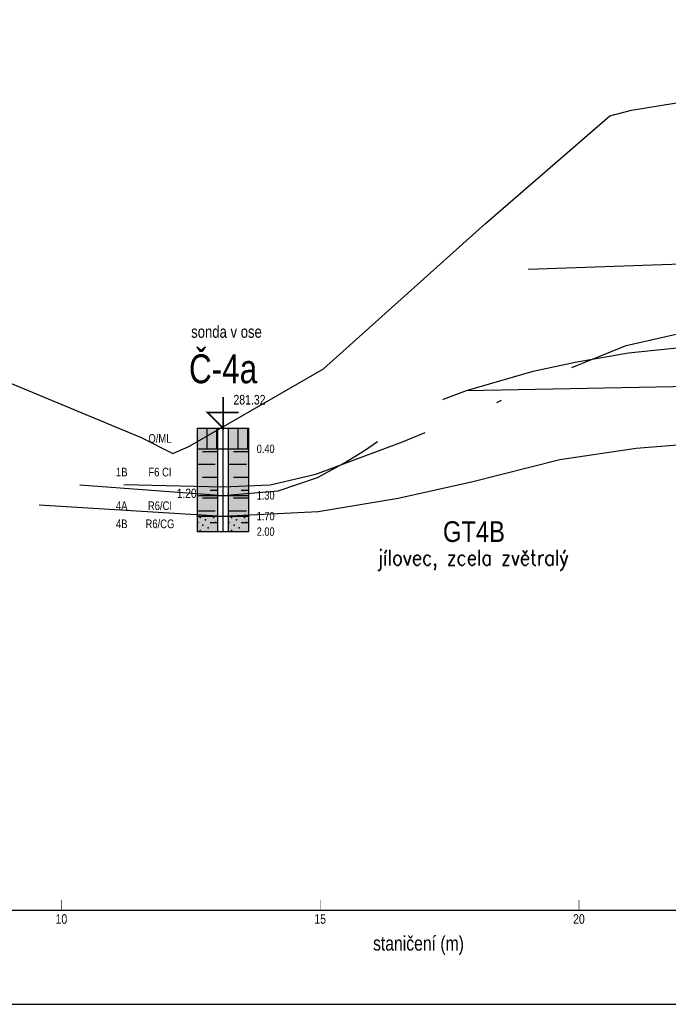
# Model space of a CAD drawing. Header units: metres. Extents: x -4.6 to 57.4, y 270.2 to 298.9.
# Tile 2 of 21: x 9.2 to 21.7, y 270.2 to 289.2. Entities that reach past the tile are written whole.
import ezdxf
from ezdxf.enums import TextEntityAlignment as Align

# ---------------------------------------------------------------- set-up
doc = ezdxf.new("R2010")
doc.units = ezdxf.units.M
for name, pattern in [('ACAD_ISO02W100', [15, 12, -3]), ('ACAD_ISO10W100', [18, 12, -3, 0, -3]), ('DASH-DOT', [3.556, 1.524, -1.016, 0, -1.016]), ('SOLID', [0])]:
    doc.linetypes.add(name, pattern=pattern)
for name, color, linetype in [('_GTC_geotypy', 6, 'Continuous'), ('_GTC_geotypy_popis', 7, 'Continuous'), ('_GTC_hladina_podzemni_vody', 5, 'ACAD_ISO10W100'), ('_GTC_rozhrani_geotypu', 254, 'ACAD_ISO02W100'), ('_GTC_rozhrani_predkvarterniho_podkladu', 54, 'VÝRUB'), ('_sonda_C-4A', 4, 'SOLID'), ('PR-Teren', 92, 'Continuous')]:
    doc.layers.add(name, color=color, linetype=linetype)
doc.layers.add('_GTC_pomoc_netisk', color=4, linetype='Continuous', plot=False)
doc.styles.add('_GTC_geotypy_popis', font='romans.shx')
doc.styles.add('_GTC_symboly_ArialN', font='ARIALN.TTF')
doc.styles.add('ARIAL', font='arial.ttf', dxfattribs={"width": 0.9})
doc.styles.add('Style-TXT', font='TXT.SHX')
doc.linetypes.add('VÝRUB', pattern='A,3,["V",Style-TXT,S=1,R=0,X=0,Y=-1],-1', length=4)

msp = doc.modelspace()

# ---------------------------------------------------------------- linework, layer by layer
at = {"color": 7, "linetype": 'SOLID'}
for points, const_width in [([(10, 272), (10, 272.2)], 0.012), ([(15, 272), (15, 272.2)], 0.012), ([(20, 272), (20, 272.2)], 0.012), ([(-1.5, 272), (40, 272)], 0.03)]:
    msp.add_lwpolyline(points, dxfattribs=dict(at, const_width=const_width))
at = {"layer": '_GTC_hladina_podzemni_vody', "ltscale": 0.5, "flags": 128}
msp.add_lwpolyline([(11.204, 280.227), (13.118, 280.185), (14.034, 280.221), (14.917, 280.427), (16.589, 281.058), (18.227, 281.724), (19.513, 282.353), (20.911, 282.918), (22.395, 283.25), (23.163, 283.344), (24.056, 283.37), (26.082, 283.432), (29.34, 283.587), (31.529, 283.667)], dxfattribs=at)
at = {"layer": '_GTC_pomoc_netisk'}
msp.add_lwpolyline([(-4.637, 270.183), (57.363, 270.183), (57.363, 298.883), (-4.637, 298.883)], close=True, dxfattribs=at)
at = {"layer": '_GTC_rozhrani_geotypu', "ltscale": 0.5, "flags": 128}
for points in [[(19.019, 284.394), (24.056, 284.57), (29.238, 284.733), (33.205, 284.763)], [(17.828, 282.047), (19.113, 282.418), (19.926, 282.596), (20.958, 282.777), (21.831, 282.865), (22.547, 282.916), (24.056, 282.97), (29.528, 283.034), (31.5, 283.057)], [(17.828, 282.047), (24.056, 282.17), (29.567, 282.175), (31.547, 282.177)], [(10.355, 280.226), (13.124, 280.02), (14.186, 280.109), (14.95, 280.367), (15.455, 280.645), (15.856, 280.887), (16.409, 281.26), (16.954, 281.633), (17.384, 281.877), (17.828, 282.047)]]:
    msp.add_lwpolyline(points, dxfattribs=at)
at = {"layer": '_GTC_rozhrani_predkvarterniho_podkladu', "flags": 128}
msp.add_lwpolyline([(9.573, 279.839), (13.124, 279.62), (14.964, 279.711), (16.508, 279.966), (17.951, 280.285), (19.629, 280.712), (21.105, 280.932), (22.635, 281.052), (24.056, 281.07), (34.691, 281.152)], dxfattribs=at)
at = {"layer": '_sonda_C-4A', "color": 7, "linetype": 'SOLID', "const_width": 0.03}
msp.add_lwpolyline([(13.124, 281.92), (13.124, 281.32), (12.824, 281.62), (13.424, 281.62)], dxfattribs=at)
at = {"layer": '_sonda_C-4A', "color": 7, "linetype": 'SOLID'}
for points in [[(12.624, 281.32), (12.624, 280.92)], [(12.624, 281.32), (13.024, 281.32)], [(12.624, 281.32), (13.024, 281.32)], [(12.815, 280.92), (12.815, 281.32)], [(13.005, 280.92), (13.005, 281.32)], [(13.024, 280.92), (13.024, 281.32)], [(13.024, 281.32), (13.224, 281.32)], [(13.024, 281.32), (13.224, 281.32)], [(13.224, 281.32), (13.224, 280.92)], [(13.224, 281.32), (13.624, 281.32)], [(13.224, 281.32), (13.624, 281.32)], [(13.415, 280.92), (13.415, 281.32)], [(13.605, 280.92), (13.605, 281.32)], [(13.624, 280.92), (13.624, 281.32)], [(12.624, 280.92), (13.024, 280.92)], [(12.624, 280.92), (12.624, 280.02)], [(12.624, 280.92), (13.024, 280.92)], [(13.024, 280.02), (13.024, 280.92)], [(13.024, 280.92), (13.224, 280.92)], [(13.024, 280.92), (13.224, 280.92)], [(13.224, 280.92), (13.624, 280.92)], [(13.224, 280.92), (13.224, 280.02)], [(13.224, 280.92), (13.624, 280.92)], [(13.624, 280.02), (13.624, 280.92)], [(12.724, 280.87), (13.024, 280.87)], [(13.324, 280.87), (13.624, 280.87)], [(12.624, 280.62), (12.974, 280.62)], [(13.224, 280.62), (13.574, 280.62)], [(12.724, 280.37), (13.024, 280.37)], [(13.324, 280.37), (13.624, 280.37)], [(12.624, 280.02), (13.024, 280.02)], [(12.624, 280.02), (12.624, 279.62)], [(12.624, 280.02), (13.024, 280.02)], [(12.724, 279.97), (13.024, 279.97)], [(12.874, 280.12), (13.024, 280.12)], [(13.024, 279.62), (13.024, 280.02)], [(13.024, 280.02), (13.224, 280.02)], [(13.024, 280.02), (13.224, 280.02)], [(13.224, 280.02), (13.624, 280.02)], [(13.224, 280.02), (13.224, 279.62)], [(13.224, 280.02), (13.624, 280.02)], [(13.324, 279.97), (13.624, 279.97)], [(13.474, 280.12), (13.624, 280.12)], [(13.624, 279.62), (13.624, 280.02)], [(12.624, 279.72), (12.974, 279.72)], [(12.624, 279.62), (13.024, 279.62)], [(12.624, 279.62), (12.624, 279.32)], [(12.624, 279.62), (13.024, 279.62)], [(13.024, 279.32), (13.024, 279.62)], [(13.024, 279.62), (13.224, 279.62)], [(13.024, 279.62), (13.224, 279.62)], [(13.224, 279.72), (13.574, 279.72)], [(13.224, 279.62), (13.624, 279.62)], [(13.224, 279.62), (13.224, 279.32)], [(13.224, 279.62), (13.624, 279.62)], [(13.624, 279.32), (13.624, 279.62)], [(12.872, 279.496), (13.024, 279.496)], [(13.472, 279.496), (13.624, 279.496)], [(12.624, 279.32), (13.024, 279.32)], [(13.024, 279.32), (13.224, 279.32)], [(13.024, 279.32), (13.224, 279.32)], [(13.224, 279.32), (13.624, 279.32)]]:
    msp.add_lwpolyline(points, dxfattribs=at)
at = {"layer": '_sonda_C-4A', "color": 7, "linetype": 'DASH-DOT'}
for points in [[(13.124, 280.92), (13.124, 281.32)], [(13.124, 280.02), (13.124, 280.92)], [(13.124, 279.62), (13.124, 280.02)], [(13.124, 279.32), (13.124, 279.62)]]:
    msp.add_lwpolyline(points, dxfattribs=at)
at = {"layer": '_sonda_C-4A', "color": 7}
for p in [(12.684, 279.595), (12.938, 279.595), (13.284, 279.595), (13.538, 279.595), (12.633, 279.493), (12.735, 279.442), (12.786, 279.544), (12.836, 279.391), (12.973, 279.498), (13.233, 279.493), (13.335, 279.442), (13.386, 279.544), (13.436, 279.391), (13.573, 279.498), (12.684, 279.341), (13.284, 279.341)]:
    msp.add_point(p, dxfattribs=at)
at = {"layer": '_sonda_C-4A', "color": 37}
for points in [[(12.624, 280.92), (13.024, 280.92), (12.624, 281.32), (13.024, 281.32)], [(13.224, 280.92), (13.624, 280.92), (13.224, 281.32), (13.624, 281.32)]]:
    msp.add_solid(points, dxfattribs=at)
at = {"layer": '_sonda_C-4A', "color": 51}
for points in [[(12.624, 280.02), (13.024, 280.02), (12.624, 280.92), (13.024, 280.92)], [(13.224, 280.02), (13.624, 280.02), (13.224, 280.92), (13.624, 280.92)]]:
    msp.add_solid(points, dxfattribs=at)
at = {"layer": '_sonda_C-4A', "color": 52}
for points in [[(12.624, 279.62), (13.024, 279.62), (12.624, 280.02), (13.024, 280.02)], [(13.224, 279.62), (13.624, 279.62), (13.224, 280.02), (13.624, 280.02)]]:
    msp.add_solid(points, dxfattribs=at)
at = {"layer": '_sonda_C-4A', "color": 60}
for points in [[(12.624, 279.32), (13.024, 279.32), (12.624, 279.62), (13.024, 279.62)], [(13.224, 279.32), (13.624, 279.32), (13.224, 279.62), (13.624, 279.62)]]:
    msp.add_solid(points, dxfattribs=at)
at = {"layer": 'PR-Teren', "color": 92, "linetype": 'Continuous', "lineweight": -3}
msp.add_lwpolyline([(8.205, 282.526), (11.542, 281.14), (12.151, 280.83), (12.464, 280.967), (15.062, 282.463), (18.192, 285.277), (20.6, 287.356), (21.019, 287.463), (22.401, 287.694), (23.284, 287.669), (25.81, 287.659), (26.76, 288.191), (26.929, 288.229), (27.733, 288.346), (27.801, 288.349), (31.527, 288.456), (32.26, 288.504), (33.338, 288.527), (38.379, 288.639)], dxfattribs=at)

# ---------------------------------------------------------------- texts
at = {"color": 7, "style": 'ARIAL', "width": 0.78}
for s, height, p in [('10', 0.186, (10, 271.925)), ('15', 0.186, (15, 271.925)), ('20', 0.186, (20, 271.925)), ('staničení (m)', 0.279, (16.9, 271.5))]:
    msp.add_text(s, height=height, dxfattribs=at).set_placement(p, align=Align.TOP_CENTER)
at = {"layer": '_GTC_geotypy', "insert": (17.972, 279.52, -1132046.459), "char_height": 0.4, "width": 0.61625, "attachment_point": 2, "style": '_GTC_symboly_ArialN'}
msp.add_mtext('GT4B', dxfattribs=at)
at = {"layer": '_GTC_geotypy_popis', "insert": (17.953, 278.967, -1132046.459), "char_height": 0.3, "width": 3.55163, "attachment_point": 2, "style": '_GTC_geotypy_popis'}
msp.add_mtext('{\\W0.85;jílovec, zcela zvětralý}', dxfattribs=at)
at = {"layer": '_sonda_C-4A', "color": 7, "style": 'ARIAL', "width": 0.78}
for s, height, p in [('sonda v ose', 0.2325, (13.19, 282.996)), ('Č-4a', 0.558, (13.124, 282.02))]:
    msp.add_text(s, height=height, dxfattribs=at).set_placement(p, align=Align.BOTTOM_CENTER)
msp.add_text('281.32', height=0.186, dxfattribs=at).set_placement((13.324, 281.72), align=Align.BOTTOM_LEFT)
for s, p in [('O/ML', (11.904, 281.12)), ('F6 CI', (11.904, 280.47)), ('R6/CI', (11.904, 279.82)), ('R6/CG', (11.904, 279.47))]:
    msp.add_text(s, height=0.1674, dxfattribs=at).set_placement(p, align=Align.MIDDLE_CENTER)
for s, p in [('0.40', (13.774, 280.92)), ('1.30', (13.774, 280.02)), ('1.70', (13.774, 279.62)), ('2.00', (13.774, 279.32))]:
    msp.add_text(s, height=0.1628, dxfattribs=at).set_placement(p, align=Align.MIDDLE_LEFT)
at = {"layer": '_sonda_C-4A', "color": 6, "style": 'ARIAL', "width": 0.78}
for s, p in [('1B', (11.165, 280.47)), ('4A', (11.165, 279.82)), ('4B', (11.165, 279.47))]:
    msp.add_text(s, height=0.1674, dxfattribs=at).set_placement(p, align=Align.MIDDLE_CENTER)
at = {"layer": '_sonda_C-4A', "color": 172, "style": 'ARIAL', "width": 0.78}
msp.add_text('1.20', height=0.18, dxfattribs=at).set_placement((12.23, 280.06), align=Align.MIDDLE_LEFT)

doc.saveas('drawing.dxf')
